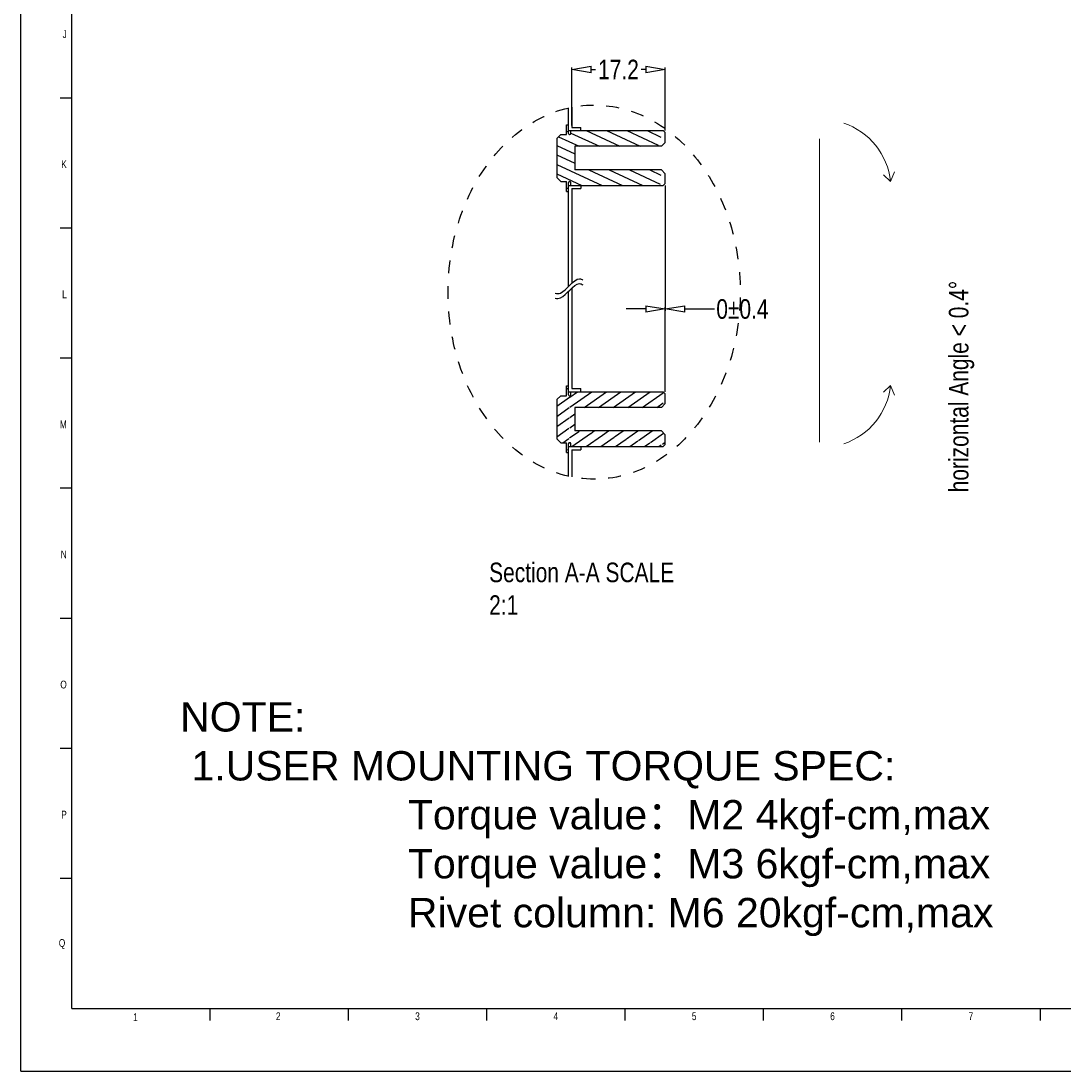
# Model space of a CAD drawing. Header units: millimetres. Extents: x 0 to 3401, y -1 to 1189.
# Tile 21 of 40: x 1719 to 2252, y -1 to 536. Entities that reach past the tile are written whole.
import ezdxf

# ---------------------------------------------------------------- set-up
doc = ezdxf.new("R2010")
doc.units = ezdxf.units.MM
doc.header["$LTSCALE"] = 65.395
doc.header["$PDMODE"] = 3
doc.header["$PDSIZE"] = 8
doc.linetypes.add('DASHED', pattern=[0.2, 0.1, -0.1])
doc.layers.get('0').update_dxf_attribs({"linetype": 'CONTINUOUS'})
doc.layers.get('Defpoints').update_dxf_attribs({"linetype": 'CONTINUOUS'})
doc.layers.add('cen', color=161, linetype='CONTINUOUS', lineweight=5)
doc.styles.add('ROMANC', font='txt')
doc.styles.get("Standard").update_dxf_attribs({"font": 'txt', "width": 0.8})
doc.dimstyles.new('1-1-2', dxfattribs={"dimtxt": 10, "dimasz": 10, "dimexe": 1, "dimexo": 1, "dimgap": 1, "dimtad": 0, "dimdsep": 46, "dimtxsty": 'Standard', "dimblk": 'CLOSEDBLANK', "dimcen": 0, "dimclrd": 256, "dimclre": 256, "dimclrt": 256, "dimazin": 2, "dimtfac": 1, "dimtofl": 0, "dimtmove": 0, "dimatfit": 3, "dimldrblk": 'CLOSEDBLANK', "dimfxl": 1, "dimtolj": 1, "dimtzin": 0, "dimarcsym": 0})

# ---------------------------------------------------------------- blocks, each defined once
blk = doc.blocks.new('_CLOSEDBLANK')
at = {"color": 0, "linetype": 'ByBlock', "lineweight": -2}
for p, q in [((-1, 0.166667), (0, 0)), ((-1, 0.166667), (-1, -0.166667)), ((0, 0), (-1, -0.166667))]:
    blk.add_line(p, q, dxfattribs=at)
blk = doc.blocks.new('*D23')
at = {"layer": 'cen', "lineweight": -2, "transparency": 16777216}
for p, q in [((2000.78, 482.24), (2000.78, 511.89)), ((2010.78, 510.89), (2013.01, 510.89)), ((2038.58, 510.89), (2036.35, 510.89)), ((2048.58, 479.64), (2048.58, 511.89))]:
    blk.add_line(p, q, dxfattribs=at)
at = {"layer": 'Defpoints', "color": 0, "transparency": 16777216}
for p in [(2000.78, 510.89), (2000.78, 481.24), (2048.58, 478.64)]:
    blk.add_point(p, dxfattribs=at)
at = {"layer": 'cen', "lineweight": -2, "transparency": 16777216, "xscale": 10, "yscale": 10, "zscale": 10, "rotation": 180}
blk.add_blockref('_CLOSEDBLANK', (2000.78, 510.89), dxfattribs=at)
at = {"layer": 'cen', "lineweight": -2, "transparency": 16777216, "xscale": 10, "yscale": 10, "zscale": 10}
blk.add_blockref('_CLOSEDBLANK', (2048.58, 510.89), dxfattribs=at)
at = {"layer": 'cen', "transparency": 16777216, "insert": (2024.68, 510.89), "char_height": 10, "attachment_point": 5}
blk.add_mtext('\\A1;17.2', dxfattribs=at)
blk = doc.blocks.new('*D22')
at = {"layer": 'cen', "lineweight": -2, "transparency": 16777216}
for p, q in [((2048.58, 451.64), (2048.58, 387.53)), ((2038.58, 388.53), (2028.58, 388.53)), ((2048.58, 346.22), (2048.58, 389.53)), ((2058.58, 388.53), (2073.67, 388.53))]:
    blk.add_line(p, q, dxfattribs=at)
at = {"layer": 'Defpoints', "color": 0, "transparency": 16777216}
for p in [(2048.58, 452.64), (2048.58, 388.53), (2048.58, 345.22)]:
    blk.add_point(p, dxfattribs=at)
at = {"layer": 'cen', "lineweight": -2, "transparency": 16777216, "xscale": 10, "yscale": 10, "zscale": 10}
blk.add_blockref('_CLOSEDBLANK', (2048.58, 388.53), dxfattribs=at)
at = {"layer": 'cen', "lineweight": -2, "transparency": 16777216, "xscale": 10, "yscale": 10, "zscale": 10, "rotation": 180}
blk.add_blockref('_CLOSEDBLANK', (2048.58, 388.53), dxfattribs=at)
at = {"layer": 'cen', "transparency": 16777216, "insert": (2074.67, 393.53), "char_height": 10, "attachment_point": 1}
blk.add_mtext('\\A1;0%%P0.4', dxfattribs=at)

msp = doc.modelspace()

# ---------------------------------------------------------------- hatches: boundary and pattern name
at = {"linetype": 'Continuous'}
h = msp.add_hatch(dxfattribs=at)
h.set_pattern_fill('DEFAULT__17', color=2, scale=4.390338, angle=335, style=0, pattern_type=0)
h.set_pattern_definition([(335, (2746.2877, -382.8874), (1.855437, 3.978998), [])])
edge = h.paths.add_edge_path()
edge.add_line((2000.381, 451.64), (2000.381, 453.14))
edge.add_spline(control_points=[(2000.381, 453.14), (2000.381, 453.433), (2000.174, 453.64), (1999.881, 453.64)], knot_values=[0, 0, 0, 0, 1, 1, 1, 1], weights=[1, 0.8047379, 0.8047379, 1], degree=3, periodic=0)
edge.add_line((1999.681, 453.64), (1999.881, 453.64))
edge.add_spline(control_points=[(1999.681, 453.64), (1999.388, 453.64), (1999.181, 453.433), (1999.181, 453.14)], knot_values=[0, 0, 0, 0, 1, 1, 1, 1], weights=[1, 0.8047379, 0.8047379, 1], degree=3, periodic=0)
edge.add_line((1999.181, 448.64), (1999.181, 453.14))
edge.add_line((1998.181, 448.64), (1999.181, 448.64))
edge.add_line((1998.181, 448.64), (1998.181, 453.64))
edge.add_line((1995.181, 453.64), (1998.181, 453.64))
edge.add_line((1995.181, 453.64), (1993.181, 455.64))
edge.add_line((1993.181, 475.64), (1993.181, 455.64))
edge.add_line((1995.181, 477.64), (1993.181, 475.64))
edge.add_line((1995.181, 477.64), (1998.181, 477.64))
edge.add_line((1998.181, 477.64), (1998.181, 482.64))
edge.add_line((1998.181, 482.64), (1999.181, 482.64))
edge.add_line((1999.181, 478.14), (1999.181, 482.64))
edge.add_spline(control_points=[(1999.681, 477.64), (1999.388, 477.64), (1999.181, 477.847), (1999.181, 478.14)], knot_values=[0, 0, 0, 0, 1, 1, 1, 1], weights=[1, 0.8047379, 0.8047379, 1], degree=3, periodic=0)
edge.add_line((1999.681, 477.64), (1999.881, 477.64))
edge.add_spline(control_points=[(2000.381, 478.14), (2000.381, 477.847), (2000.174, 477.64), (1999.881, 477.64)], knot_values=[0, 0, 0, 0, 1, 1, 1, 1], weights=[1, 0.8047379, 0.8047379, 1], degree=3, periodic=0)
edge.add_line((2000.381, 478.14), (2000.381, 479.64))
edge.add_line((2000.381, 479.64), (2045.381, 479.64))
edge.add_line((2046.381, 478.64), (2045.381, 479.64))
edge.add_line((2046.381, 473.64), (2046.381, 478.64))
edge.add_line((2046.381, 473.64), (2044.381, 471.64))
edge.add_line((2044.381, 471.64), (2002.381, 471.64))
edge.add_line((2002.381, 471.64), (2002.381, 459.64))
edge.add_line((2044.381, 459.64), (2002.381, 459.64))
edge.add_line((2046.381, 457.64), (2044.381, 459.64))
edge.add_line((2046.381, 452.64), (2046.381, 457.64))
edge.add_line((2046.381, 452.64), (2045.381, 451.64))
edge.add_line((2000.381, 451.64), (2045.381, 451.64))
h = msp.add_hatch(dxfattribs=at)
h.set_pattern_fill('DEFAULT__18', color=2, scale=4.258321, angle=215, style=0, pattern_type=0)
h.set_pattern_definition([(215, (2746.2877, -116.3113), (2.442473, -3.488213), [])])
edge = h.paths.add_edge_path()
edge.add_spline(control_points=[(2000.381, 319.716), (2000.381, 320.009), (2000.174, 320.216), (1999.881, 320.216)], knot_values=[0, 0, 0, 0, 1, 1, 1, 1], weights=[1, 0.8047379, 0.8047379, 1], degree=3, periodic=0)
edge.add_spline(control_points=[(1999.681, 320.216), (1999.388, 320.216), (1999.181, 320.009), (1999.181, 319.716)], knot_values=[0, 0, 0, 0, 1, 1, 1, 1], weights=[1, 0.8047379, 0.8047379, 1], degree=3, periodic=0)
edge.add_spline(control_points=[(1999.681, 344.216), (1999.388, 344.216), (1999.181, 344.423), (1999.181, 344.716)], knot_values=[0, 0, 0, 0, 1, 1, 1, 1], weights=[1, 0.8047379, 0.8047379, 1], degree=3, periodic=0)
edge.add_spline(control_points=[(2000.381, 344.716), (2000.381, 344.423), (2000.174, 344.216), (1999.881, 344.216)], knot_values=[0, 0, 0, 0, 1, 1, 1, 1], weights=[1, 0.8047379, 0.8047379, 1], degree=3, periodic=0)
edge.add_line((2000.381, 318.216), (2000.381, 319.716))
edge.add_line((1999.681, 320.216), (1999.881, 320.216))
edge.add_line((1998.181, 315.216), (1999.181, 315.216))
edge.add_line((1999.181, 315.216), (1999.181, 319.716))
edge.add_line((1998.181, 315.216), (1998.181, 320.216))
edge.add_line((1995.181, 320.216), (1998.181, 320.216))
edge.add_line((1995.181, 320.216), (1993.181, 322.216))
edge.add_line((1995.181, 344.216), (1993.181, 342.216))
edge.add_line((1993.181, 342.216), (1993.181, 322.216))
edge.add_line((1995.181, 344.216), (1998.181, 344.216))
edge.add_line((1998.181, 344.216), (1998.181, 349.216))
edge.add_line((1998.181, 349.216), (1999.181, 349.216))
edge.add_line((1999.181, 344.716), (1999.181, 349.216))
edge.add_line((1999.681, 344.216), (1999.881, 344.216))
edge.add_line((2000.381, 344.716), (2000.381, 346.216))
edge.add_line((2000.381, 346.216), (2047.581, 346.216))
edge.add_line((2048.581, 340.216), (2048.581, 345.216))
edge.add_line((2048.581, 345.216), (2047.581, 346.216))
edge.add_line((2047.481, 340.216), (2047.681, 338.216))
edge.add_line((2047.681, 338.216), (2002.381, 338.216))
edge.add_line((2002.381, 338.216), (2002.381, 326.216))
edge.add_line((2048.581, 319.216), (2048.581, 324.216))
edge.add_line((2048.581, 324.216), (2046.581, 326.216))
edge.add_line((2046.581, 326.216), (2002.381, 326.216))
edge.add_line((2046.381, 319.216), (2047.581, 318.216))
edge.add_line((2000.381, 318.216), (2047.581, 318.216))

# ---------------------------------------------------------------- linework, layer by layer
at = {"color": 7, "linetype": 'Continuous'}
for p, q in [((1719.317, -0.828), (1719.317, 1188.526)), ((1745.313, 496.317), (1739.314, 496.317)), ((1999.181, 478.14), (1999.181, 491.234)), ((2000.781, 491.575), (2000.781, 481.24)), ((1995.181, 477.64), (1993.181, 475.64)), ((1995.181, 477.64), (1998.181, 477.64)), ((1998.181, 477.64), (1998.181, 482.64)), ((1998.181, 482.64), (1999.181, 482.64)), ((1999.181, 479.64), (2047.581, 479.64)), ((1999.681, 477.64), (1999.881, 477.64)), ((2000.381, 478.14), (2000.381, 479.64)), ((2000.781, 481.24), (2005.381, 481.24)), ((2005.381, 479.64), (2005.381, 481.24)), ((2048.581, 478.64), (2047.581, 479.64)), ((2048.581, 473.64), (2048.581, 478.64)), ((1993.181, 475.64), (1993.181, 455.64)), ((2048.581, 473.64), (2046.581, 471.64)), ((2002.381, 471.64), (2002.381, 459.64)), ((2046.581, 471.64), (2002.381, 471.64)), ((2046.581, 459.64), (2002.381, 459.64)), ((2048.581, 457.64), (2046.581, 459.64)), ((2048.581, 452.64), (2048.581, 457.64)), ((1995.181, 453.64), (1993.181, 455.64)), ((1995.181, 453.64), (1998.181, 453.64)), ((1998.181, 448.64), (1998.181, 453.64)), ((1999.181, 410.181), (1999.181, 453.14)), ((1999.181, 451.64), (2047.581, 451.64)), ((1999.681, 453.64), (1999.881, 453.64)), ((2000.381, 451.64), (2000.381, 453.14)), ((2005.381, 451.64), (2005.381, 450.04)), ((2048.581, 452.64), (2047.581, 451.64)), ((1998.181, 448.64), (1999.181, 448.64)), ((2000.781, 450.04), (2000.781, 410.181)), ((2000.781, 450.04), (2005.381, 450.04)), ((1745.313, 429.849), (1739.314, 429.849)), ((1999.181, 400.057), (1999.181, 410.181)), ((2000.781, 410.181), (2000.781, 401.618)), ((1999.181, 344.716), (1999.181, 397.588)), ((2000.781, 399.148), (2000.781, 347.816)), ((1745.313, 363.381), (1739.314, 363.381)), ((1998.181, 349.216), (1999.181, 349.216)), ((1998.181, 344.216), (1998.181, 349.216)), ((1995.181, 344.216), (1993.181, 342.216)), ((1995.181, 344.216), (1998.181, 344.216)), ((1999.181, 346.216), (2047.581, 346.216)), ((1999.681, 344.216), (1999.881, 344.216)), ((2000.381, 344.716), (2000.381, 346.216)), ((2000.781, 347.816), (2005.381, 347.816)), ((2005.381, 346.216), (2005.381, 347.816)), ((2048.581, 345.216), (2047.581, 346.216)), ((2048.581, 340.216), (2048.581, 345.216)), ((1993.181, 342.216), (1993.181, 322.216)), ((2046.581, 338.216), (2002.381, 338.216)), ((2002.381, 338.216), (2002.381, 326.216)), ((2048.581, 340.216), (2046.581, 338.216)), ((1995.181, 320.216), (1993.181, 322.216)), ((2046.581, 326.216), (2002.381, 326.216)), ((2048.581, 324.216), (2046.581, 326.216)), ((2048.581, 319.216), (2048.581, 324.216)), ((1995.181, 320.216), (1998.181, 320.216)), ((1998.181, 315.216), (1998.181, 320.216)), ((1999.181, 303.033), (1999.181, 319.716)), ((1999.181, 318.216), (2047.581, 318.216)), ((1999.681, 320.216), (1999.881, 320.216)), ((2000.381, 318.216), (2000.381, 319.716)), ((2000.781, 316.616), (2005.381, 316.616)), ((2000.781, 316.616), (2000.781, 302.692)), ((2005.381, 318.216), (2005.381, 316.616)), ((2048.581, 319.216), (2047.581, 318.216)), ((1998.181, 315.216), (1999.181, 315.216)), ((1745.313, 296.913), (1739.314, 296.913)), ((1745.313, 230.444), (1739.314, 230.444)), ((1745.313, 163.976), (1739.314, 163.976)), ((1745.313, 97.508), (1739.314, 97.508)), ((1816.023, 25.041), (1816.023, 31.04)), ((1886.734, 25.041), (1886.734, 31.04)), ((1957.445, 25.041), (1957.445, 31.04)), ((2028.155, 25.041), (2028.155, 31.04)), ((2098.866, 25.041), (2098.866, 31.04)), ((2169.577, 25.041), (2169.577, 31.04)), ((2240.287, 25.041), (2240.287, 31.04)), ((1719.317, -0.828), (3400.817, -0.828))]:
    msp.add_line(p, q, dxfattribs=at)
at = {"color": 6, "linetype": 'Continuous'}
for q in [(1745.313, 1160.997), (3344.574, 31.04)]:
    msp.add_line((1745.313, 31.04), q, dxfattribs=at)
at = {"color": 7, "linetype": 'Continuous'}
for centre, start, end in [((1999.681, 478.14), 180, 270), ((1999.881, 478.14), 270, 0), ((1999.681, 453.14), 90, 180), ((1999.881, 453.14), 0, 90), ((1999.681, 344.716), 180, 270), ((1999.881, 344.716), 270, 0), ((1999.681, 319.716), 90, 180), ((1999.881, 319.716), 0, 90)]:
    msp.add_arc(centre, 0.5, start, end, dxfattribs=at)
at = {"linetype": 'DASHED'}
msp.add_ellipse((2012.247, 397.134), major_axis=(0, -95.576), ratio=0.7810761, dxfattribs=at)
for points in [[(1992.382, 396.531), (1993.224, 396.283), (1997.208, 396.419), (2002.446, 405.08), (2005.968, 403.721), (2006.535, 403.327)], [(1992.382, 394.061), (1993.224, 393.813), (1997.208, 393.95), (2002.446, 402.61), (2005.968, 401.251), (2006.535, 400.857)]]:
    msp.add_open_spline(points, degree=3, knots=[6.8331348, 6.8331348, 6.8331348, 6.8331348, 8.5203693, 14.6192096, 15.82637, 15.82637, 15.82637, 15.82637])
at = {"layer": 'cen', "color": 4}
for p, q in [((2127.429, 475.487), (2127.429, 320.506)), ((2163.694, 453.705), (2160.139, 457.049)), ((2163.694, 453.705), (2165.801, 458.573)), ((2163.694, 349.415), (2160.139, 346.07)), ((2163.694, 349.415), (2165.801, 344.547))]:
    msp.add_line(p, q, dxfattribs=at)
for centre, start, end in [((2128.754, 450.125), 5.84996, 71.71599), ((2128.754, 352.995), 288.28401, 354.15004)]:
    msp.add_arc(centre, 35.123, start, end, dxfattribs=at)

# ---------------------------------------------------------------- texts
at = {"color": 7, "linetype": 'Continuous', "char_height": 3.999, "line_spacing_factor": 0.9}
for s, insert, width, attachment_point in [('J', (1742.72, 530.982), 4.99924, 3), ('K', (1742.72, 464.514), 5.85626, 3), ('L', (1742.72, 398.046), 4.99924, 3), ('M', (1742.72, 331.578), 6.28477, 3), ('N', (1742.72, 265.11), 5.85626, 3), ('O', (1742.72, 198.642), 5.85626, 3), ('P', (1742.72, 132.174), 5.85626, 3), ('Q', (1738.637, 66.595), 6.28477, 1), ('1', (1778.986, 28.676), 4.57074, 3), ('2', (1849.599, 29.163), 4.71357, 1), ('3', (1920.76, 29.163), 4.28507, 1), ('4', (1991.471, 29.163), 4.71357, 1), ('5', (2062.181, 29.163), 4.28507, 1), ('6', (2132.892, 29.163), 4.71357, 1), ('7', (2203.603, 29.163), 4.71357, 1)]:
    msp.add_mtext(s, dxfattribs=dict(at, insert=insert, width=width, attachment_point=attachment_point))
at = {"lineweight": 0, "insert": (1800.639, 187.623), "char_height": 15, "width": 1003.05558, "attachment_point": 1, "style": 'ROMANC'}
msp.add_mtext('{\\fArial|b0|i0|c0|p34;NOTE:\\P 1.USER MOUNTING TORQUE SPEC:\\P                    Torque value\\fSimSun|b0|i0|c134|p2;：\\fArial|b0|i0|c0|p34;M2 4kgf-cm,max \\P                    Torque value\\fSimSun|b0|i0|c134|p2;：\\fArial|b0|i0|c0|p34;M3 6kgf-cm,max  \\P                    Rivet column: M6 20kgf-cm,max}', dxfattribs=at)
at = {"layer": 'cen', "color": 4, "insert": (2193.54, 294.859), "char_height": 10, "attachment_point": 1, "rotation": 90}
msp.add_mtext_dynamic_manual_height_columns('horizontal Angle < 0.4%%D', width=264.8759, gutter_width=549.625, heights=[46.504], dxfattribs=at)
at = {"layer": 'cen', "color": 4, "insert": (1958.582, 258.933), "char_height": 10, "width": 103.14089, "attachment_point": 1}
msp.add_mtext('Section A-A SCALE 2:1', dxfattribs=at)

# ---------------------------------------------------------------- dimensions: what is measured, and where the dimension line sits
at = {"layer": 'cen', "color": 4}
dim = msp.add_linear_dim(base=(2000.781, 510.889), p1=(2048.581, 478.64), p2=(2000.781, 481.24), angle=180, text='17.2', dimstyle='1-1-2', override={"dimtxsty": 'Standard'}, dxfattribs=at)
dim.commit()
dim.dimension.update_dxf_attribs({"geometry": '*D23', "text_midpoint": (2024.681, 510.889)})
dim = msp.add_linear_dim(base=(2048.581, 388.53), p1=(2048.581, 345.216), p2=(2048.581, 452.64), angle=180, text='0%%P0.4', dimstyle='1-1-2', override={"dimtxsty": 'Standard'}, dxfattribs=at)
dim.commit()
dim.dimension.update_dxf_attribs({"geometry": '*D22', "text_midpoint": (2089.339, 388.53), "dimtype": 160})

doc.saveas('drawing.dxf')
